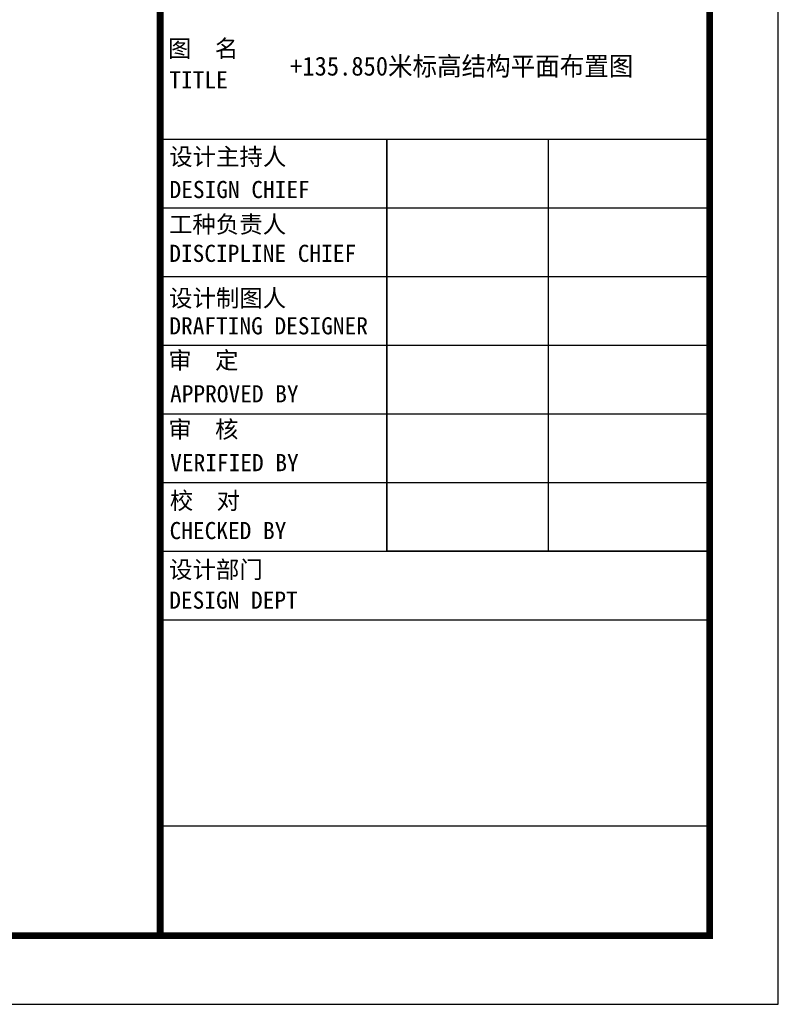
# Model space of a CAD drawing. Extents: x 297125 to 381225, y 1257649 to 1317049.
# Tile 17 of 42: x 370180 to 381225, y 1257649 to 1271992. Entities that reach past the tile are written whole.
import ezdxf

# ---------------------------------------------------------------- set-up
doc = ezdxf.new("R2010")
doc.units = 0
doc.header["$LTSCALE"] = 1000
doc.layers.get('0').update_dxf_attribs({"linetype": 'CONTINUOUS'})
for name, color, linetype, lineweight in [('S-ANNO-TEXT', 7, 'CONTINUOUS', 25), ('图框$0$BORDER', 7, 'CONTINUOUS', 0), ('图框$0$S-REF-FREAM-A1+150+1.75$0$A-ANNO-TTLB', 7, 'CONTINUOUS', 25)]:
    doc.layers.add(name, color=color, linetype=linetype, lineweight=lineweight)
doc.layers.add('图框$0$S-REF-FREAM-A1+150+1.75$0$A-ASIS', color=6, linetype='CONTINUOUS', plot=False)
doc.styles.add('S-REF-HOTEL-PLAN-F3$0$黑体', font='simhei.ttf')
doc.styles.add('TSSD_Rein', font='tssdeng.shx', dxfattribs={"width": 0.7, "bigfont": 'hztxt.shx'})
doc.styles.add('图框$0$S-REF-FREAM-A1+150+1.75$0$TQ', font='simhei.ttf')

msp = doc.modelspace()

# ---------------------------------------------------------------- linework, layer by layer
for p, q in [((380225.02, 1263449, 0), (380225.02, 1316049, 0)), ((380225.02, 1263449, 0), (380225.02, 1316049, 0)), ((372225.02, 1270249, 0), (380225.02, 1270249, 0)), ((375525.02, 1270249, 0), (375525.02, 1264249, 0)), ((377875.02, 1270249, 0), (377875.02, 1264249, 0)), ((372225.02, 1269249, 0), (380225.02, 1269249, 0)), ((372225.02, 1268249, 0), (380225.02, 1268249, 0)), ((372225.02, 1267249, 0), (380225.02, 1267249, 0)), ((372225.02, 1267249, 0), (380225.02, 1267249, 0)), ((372225.02, 1267249, 0), (380225.02, 1267249, 0)), ((372225.02, 1266249, 0), (380225.02, 1266249, 0)), ((372225.02, 1265249, 0), (380225.02, 1265249, 0)), ((372225.02, 1265249, 0), (380225.02, 1265249, 0)), ((372225.02, 1264249, 0), (380225.02, 1264249, 0)), ((372225.02, 1264249, 0), (380225.02, 1264249, 0)), ((372225.02, 1264249, 0), (380225.02, 1264249, 0)), ((380225.02, 1258649, 0), (380225.02, 1263449, 0)), ((372225.02, 1263249, 0), (380225.02, 1263249, 0))]:
    msp.add_line(p, q)
at = {"elevation": 0}
msp.add_lwpolyline([(297125.02, 1257649), (381225.02, 1257649), (381225.02, 1317049), (297125.02, 1317049)], close=True, dxfattribs=at)
at = {"const_width": 100, "elevation": 0}
msp.add_lwpolyline([(372225.02, 1316049), (372225.02, 1258649)], dxfattribs=at)
msp.add_lwpolyline([(372225.02, 1316049), (372225.02, 1258649)], dxfattribs=at)
at = {"elevation": 0}
for points in [[(372225.02, 1281849), (372225.02, 1258649)], [(372225.02, 1258649), (380225.02, 1258649), (380225.02, 1281849)], [(372225.02, 1260249), (380225.02, 1260249)], [(372225.02, 1260249), (380225.02, 1260249)]]:
    msp.add_lwpolyline(points, dxfattribs=at)
at = {"layer": '图框$0$BORDER', "const_width": 100, "elevation": 0}
msp.add_lwpolyline([(299625.02, 1258649), (380225.02, 1258649), (380225.02, 1316049), (299625.02, 1316049)], close=True, dxfattribs=at)
at = {"layer": '图框$0$S-REF-FREAM-A1+150+1.75$0$A-ANNO-TTLB', "const_width": 80, "elevation": 0}
msp.add_lwpolyline([(372225.02, 1258649), (372225.02, 1316049)], dxfattribs=at)
msp.add_lwpolyline([(372225.02, 1258649), (372225.02, 1316049)], dxfattribs=at)
at = {"layer": '图框$0$S-REF-FREAM-A1+150+1.75$0$A-ASIS', "color": 1, "elevation": 0}
msp.add_lwpolyline([(375525.02, 1270249), (380225.02, 1270249), (380225.02, 1264249), (375525.02, 1264249)], close=True, dxfattribs=at)

# ---------------------------------------------------------------- texts
at = {"style": '图框$0$S-REF-FREAM-A1+150+1.75$0$TQ'}
for s, p in [('图  名', (372339.15, 1271447.04, 0)), ('TITLE', (372359.37, 1270991.33, 0)), ('设计主持人', (372357.3, 1269871.63, 0)), ('DESIGN CHIEF', (372361.89, 1269392.97, 0)), ('工种负责人', (372353.78, 1268885.95, 0)), ('DISCIPLINE CHIEF', (372357.98, 1268463.45, 0)), ('设计制图人', (372354.25, 1267811.27, 0)), ('DRAFTING DESIGNER', (372358.92, 1267407.7, 0)), ('审  定', (372343.37, 1266905.48, 0)), ('APPROVED BY', (372369.77, 1266417.72, 0)), ('审  核', (372343.37, 1265899.52, 0)), ('VERIFIED BY', (372371.68, 1265414.74, 0)), ('校  对', (372365.73, 1264861.53, 0)), ('CHECKED BY', (372362.47, 1264424.9, 0)), ('设计部门', (372355.11, 1263856.56, 0)), ('DESIGN DEPT', (372357.74, 1263411.95, 0))]:
    msp.add_text(s, height=250, dxfattribs=at).set_placement(p)
at = {"style": 'S-REF-HOTEL-PLAN-F3$0$黑体', "width": 0.95}
msp.add_text('+135.850米标高结构平面布置图', height=275.625, dxfattribs=at).set_placement((374118.1, 1271177.62, 0))
at = {"layer": 'S-ANNO-TEXT', "style": 'TSSD_Rein', "width": 0.7}
msp.add_text('注：1.钢梁顶标高=钢梁所在区域楼板标高-板厚；平面图中编号后加（*）的钢梁表示与框架柱的连接端水平加掖，加掖形式详结施详图。', height=300, rotation=0.000003, dxfattribs=at).set_placement((356987.92, 1271274.67))

doc.saveas('drawing.dxf')
